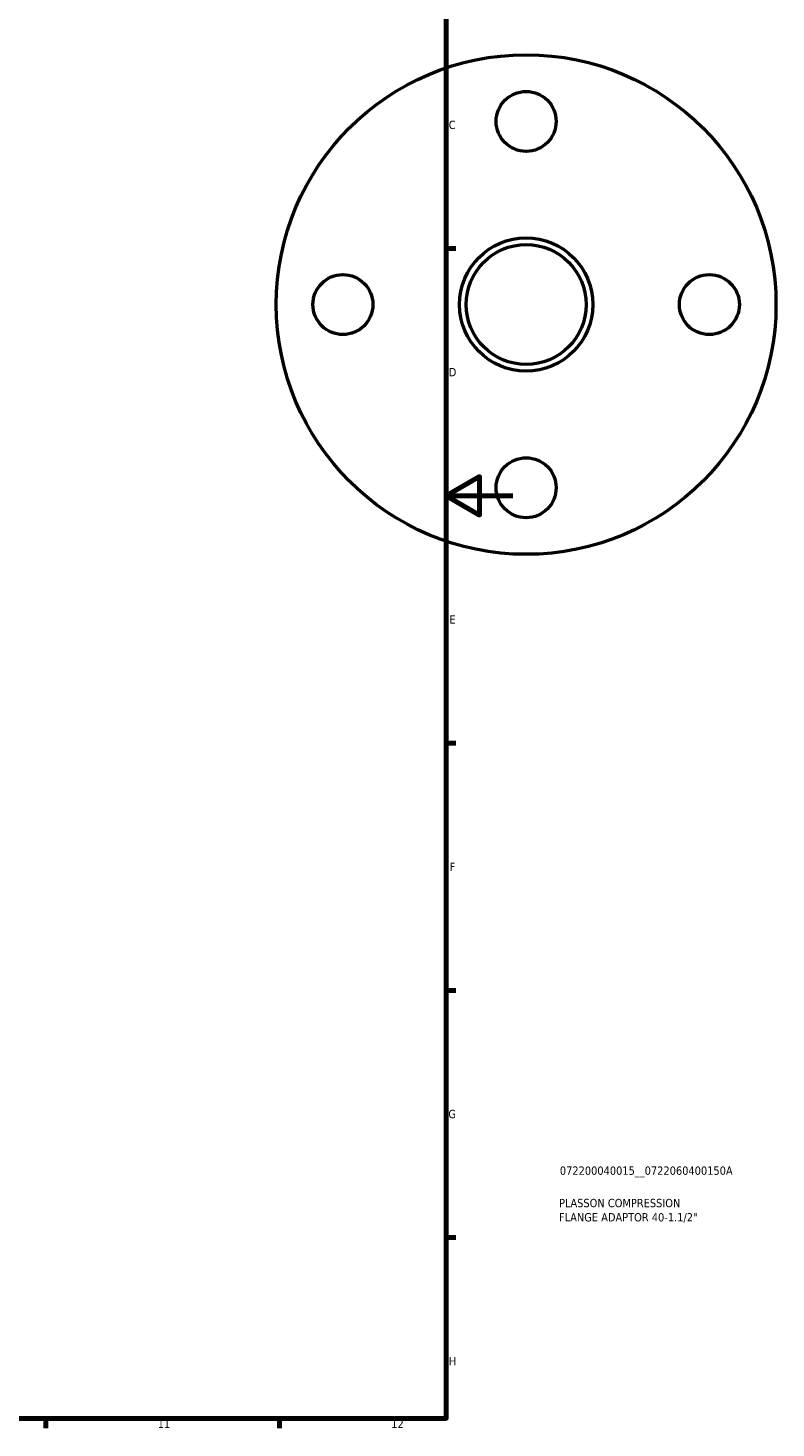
# Model space of a CAD drawing. Header units: millimetres. Extents: x -162 to 1122, y -108 to 911.
# Tile 5 of 7: x 695 to 920, y 17 to 437. Entities that reach past the tile are written whole.
import ezdxf

# ---------------------------------------------------------------- set-up
doc = ezdxf.new("R2010")
doc.units = ezdxf.units.MM
for name, color, linetype, lineweight in [('Border (ISO)', 7, 'Continuous', 70), ('Title (ISO)', 7, 'Continuous', 50), ('Visible (ISO)', 7, 'Continuous', 50)]:
    doc.layers.add(name, color=color, linetype=linetype, lineweight=lineweight)
doc.styles.add('Note Text (ISO)', font='tahoma.ttf')

# ---------------------------------------------------------------- blocks, each defined once
blk = doc.blocks.new('Borders Default Border')
at = {"layer": 'Border (ISO)'}
for p, q in [((821, 371.25), (823.9, 371.25)), ((821, 222.75), (823.9, 222.75)), ((821, 148.5), (823.9, 148.5)), ((821, 74.25), (823.9, 74.25)), ((700.83, 20), (700.83, 17.1)), ((770.92, 20), (770.92, 17.1))]:
    blk.add_line(p, q, dxfattribs=at)
at = {"layer": 'Border (ISO)', "flags": 128}
for points in [[(20, 20), (20, 574), (821, 574), (821, 20), (20, 20)], [(841, 297), (821, 297), (831, 302.77), (831, 291.23), (821, 297)]]:
    blk.add_lwpolyline(points, dxfattribs=at)
at = {"layer": 'Border (ISO)', "color": 232, "true_color": 0xca0064, "char_height": 2.5, "attachment_point": 7, "style": 'Note Text (ISO)'}
for s, insert in [('C', (821.73, 407.08)), ('D', (821.73, 332.88)), ('E', (821.94, 258.63)), ('F', (822, 184.38)), ('G', (821.61, 110.08)), ('H', (821.74, 35.88)), ('11', (734.37, 17.1)), ('12', (804.46, 17.1))]:
    blk.add_mtext(s, dxfattribs=dict(at, insert=insert))
blk = doc.blocks.new('Title Blocks ISO')
at = {"layer": 'Title (ISO)', "color": 232, "true_color": 0xca0064, "style": 'Note Text (ISO)'}
for tag, p in [('PART_NUMBER_001', (34.08, 73.13)), ('DESCRIPTION_001', (33.84, 63.4)), ('DESCRIPTION_002', (33.84, 59.12))]:
    blk.add_attdef(tag, p, '', height=2.5, dxfattribs=at)

msp = doc.modelspace()

# ---------------------------------------------------------------- linework, layer by layer
at = {"layer": 'Visible (ISO)'}
for centre, radius in [((844.964, 354.427), 75), ((844.964, 409.427), 9), ((844.964, 354.427), 20), ((844.964, 354.427), 18), ((789.964, 354.427), 9), ((899.964, 354.427), 9), ((844.964, 299.427), 9)]:
    msp.add_circle(centre, radius, dxfattribs=at)

# ---------------------------------------------------------------- block references
msp.add_blockref('Borders Default Border', (0, 0))
msp.add_blockref('Title Blocks ISO', (821, 20)).add_auto_attribs({'PART_NUMBER_001': '072200040015__0722060400150A', 'DESCRIPTION_001': 'PLASSON COMPRESSION', 'DESCRIPTION_002': 'FLANGE ADAPTOR 40-1.1/2"'})

doc.saveas('drawing.dxf')
